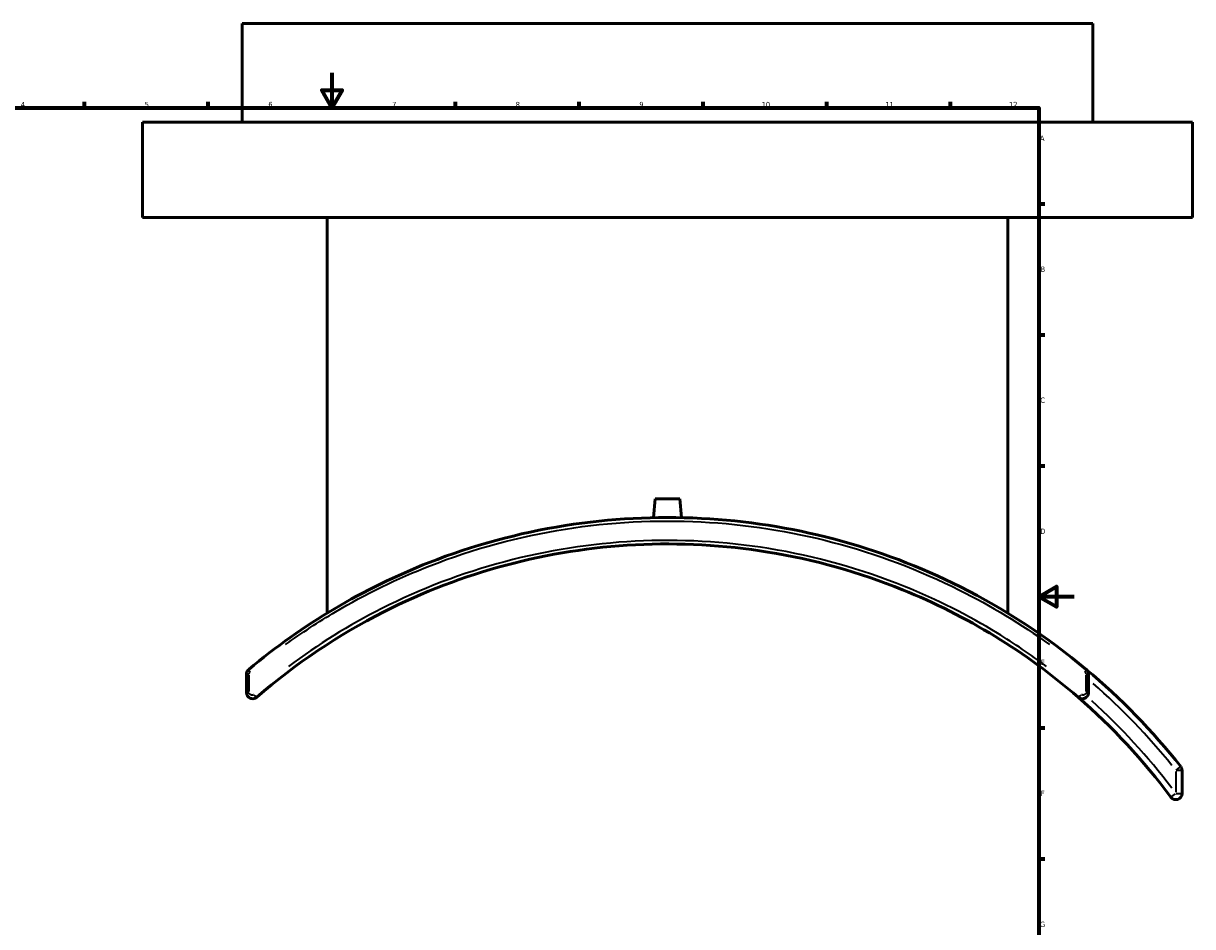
# Model space of a CAD drawing. Header units: millimetres. Extents: x -456 to 1880, y -1245 to 1617.
# Tile 10 of 12: x 246 to 908, y 110 to 622. Entities that reach past the tile are written whole.
import ezdxf

# ---------------------------------------------------------------- set-up
doc = ezdxf.new("R2010")
doc.units = ezdxf.units.MM
for name, color, linetype, lineweight in [('Border (ANSI)', 7, 'Continuous', 70), ('Visible (ANSI)', 7, 'Continuous', 50), ('Visible Narrow (ANSI)', 7, 'Continuous', 35)]:
    doc.layers.add(name, color=color, linetype=linetype, lineweight=lineweight)
doc.styles.add('Note Text (ANSI)', font='tahoma.ttf')

# ---------------------------------------------------------------- blocks, each defined once
blk = doc.blocks.new('Borders Default Border')
at = {"layer": 'Border (ANSI)'}
for p, q in [((280.33, 574), (280.33, 577.45)), ((350.42, 574), (350.42, 577.45)), ((490.58, 574), (490.58, 577.45)), ((560.67, 574), (560.67, 577.45)), ((630.75, 574), (630.75, 577.45)), ((700.83, 574), (700.83, 577.45)), ((770.92, 574), (770.92, 577.45)), ((821, 519.75), (824.45, 519.75)), ((821, 445.5), (824.45, 445.5)), ((821, 371.25), (824.45, 371.25)), ((821, 222.75), (824.45, 222.75)), ((821, 148.5), (824.45, 148.5))]:
    blk.add_line(p, q, dxfattribs=at)
at = {"layer": 'Border (ANSI)', "flags": 128}
for points in [[(420.5, 594), (420.5, 574), (414.73, 584), (426.27, 584), (420.5, 574)], [(20, 20), (20, 574), (821, 574), (821, 20), (20, 20)], [(841, 297), (821, 297), (831, 302.77), (831, 291.23), (821, 297)]]:
    blk.add_lwpolyline(points, dxfattribs=at)
at = {"layer": 'Border (ANSI)', "color": 230, "true_color": 0xff0080, "attachment_point": 7, "style": 'Note Text (ANSI)'}
for s, insert, char_height in [('4', (244.23, 574.4), 3.05), ('5', (314.48, 574.34), 3.05), ('6', (384.49, 574.34), 3.05), ('7', (454.6, 574.4), 3.05), ('8', (524.63, 574.33), 3.05), ('9', (594.7, 574.34), 3.05), ('10', (663.96, 574.34), 3.048), ('11', (734.04, 574.4), 3.048), ('12', (804.13, 574.4), 3.048), ('A', (821.63, 555.35), 3.05), ('B', (821.99, 481.1), 3.05), ('C', (821.8, 406.8), 3.05), ('D', (821.81, 332.6), 3.05), ('E', (822.05, 258.35), 3.05), ('F', (822.14, 184.1), 3.05), ('G', (821.66, 109.79), 3.05)]:
    blk.add_mtext(s, dxfattribs=dict(at, insert=insert, char_height=char_height))

msp = doc.modelspace()

# ---------------------------------------------------------------- linework, layer by layer
at = {"layer": 'Visible (ANSI)'}
for p, q in [((851.631, 621.939), (369.631, 621.939)), ((369.631, 565.939), (369.631, 621.939)), ((851.631, 565.939), (851.631, 621.939)), ((908.131, 565.939), (313.131, 565.939)), ((313.131, 511.939), (313.131, 565.939)), ((908.131, 511.939), (908.131, 565.939)), ((908.131, 511.939), (313.131, 511.939)), ((417.831, 287.736), (417.831, 511.939)), ((803.431, 287.736), (803.431, 511.939)), ((603.631, 352.539), (602.696, 341.853)), ((603.631, 352.539), (617.631, 352.539)), ((617.631, 352.539), (618.566, 341.853)), ((372.131, 253.157), (372.131, 242.783)), ((849.131, 242.783), (849.131, 253.157)), ((902.131, 185.581), (902.131, 198.589))]:
    msp.add_line(p, q, dxfattribs=at)
for centre, radius, start, end in [((610.631, -28.061), 370, 38.206891, 50.122256), ((610.631, -28.061), 355, 36.573245, 49.059252), ((898.581, 198.589), 3.55, 0, 38.206891), ((898.581, 185.581), 3.55, 216.573245, 0)]:
    msp.add_arc(centre, radius, start, end, dxfattribs=at)
for points, knots in [([(847.857, 255.882), (826.08, 274.076), (802.158, 289.797), (753.769, 314.087), (729.627, 323.228), (680.293, 336.197), (655.138, 340.126), (604.024, 342.78), (578.066, 341.404), (526.185, 333.164), (500.304, 326.104), (456.968, 309.114), (439.005, 300.328), (404.816, 280.054), (388.591, 268.57), (373.405, 255.882)], [-51.6618551, -51.6618551, -51.6618551, -51.6618551, -43.0309202, -43.0309202, -35.3060035, -35.3060035, -27.740655, -27.740655, -20.031061, -20.031061, -12.0377545, -12.0377545, -6.0188772, -6.0188772, 0, 0, 0, 0]), ([(378.007, 240.101), (399.843, 259.043), (424.037, 275.343), (471.967, 299.665), (495.2, 308.564), (543.063, 321.324), (567.685, 325.204), (617.546, 327.759), (642.782, 326.368), (693.728, 318.095), (719.371, 310.9), (761.999, 293.65), (779.53, 284.795), (812.813, 264.391), (828.566, 252.844), (843.255, 240.101)], [-51.4404267, -51.4404267, -51.4404267, -51.4404267, -42.5589916, -42.5589916, -35.035022, -35.035022, -27.5483014, -27.5483014, -19.9698353, -19.9698353, -11.9494385, -11.9494385, -5.9747193, -5.9747193, 0, 0, 0, 0]), ([(373.405, 255.882), (373.057, 255.591), (372.764, 255.232), (372.381, 254.514), (372.261, 254.174), (372.152, 253.604), (372.131, 253.381), (372.131, 253.157)], [-0.13657047, -0.13657047, -0.13657047, -0.13657047, -0.076074, -0.076074, -0.02925923, -0.02925923, 0, 0, 0, 0]), ([(849.131, 253.157), (849.131, 253.588), (849.052, 254.019), (848.766, 254.771), (848.577, 255.098), (848.198, 255.568), (848.034, 255.734), (847.857, 255.882)], [-0.13657041, -0.13657041, -0.13657041, -0.13657041, -0.08012285, -0.08012285, -0.03081648, -0.03081648, 0, 0, 0, 0]), ([(372.131, 242.783), (372.131, 242.505), (372.164, 242.227), (372.398, 241.248), (372.792, 240.599), (373.801, 239.707), (374.38, 239.422), (375.457, 239.208), (375.944, 239.21), (376.771, 239.384), (377.12, 239.516), (377.642, 239.814), (377.832, 239.949), (378.007, 240.101)], [-0.36121999, -0.36121999, -0.36121999, -0.36121999, -0.32484429, -0.32484429, -0.22906527, -0.22906527, -0.14518221, -0.14518221, -0.08065678, -0.08065678, -0.03102184, -0.03102184, 0, 0, 0, 0]), ([(843.255, 240.101), (843.533, 239.86), (843.848, 239.663), (844.84, 239.238), (845.576, 239.162), (846.848, 239.415), (847.395, 239.674), (848.201, 240.345), (848.497, 240.706), (848.881, 241.426), (849.001, 241.766), (849.11, 242.336), (849.131, 242.559), (849.131, 242.783)], [-0.36121996, -0.36121996, -0.36121996, -0.36121996, -0.31203642, -0.31203642, -0.21605612, -0.21605612, -0.13693698, -0.13693698, -0.0760761, -0.0760761, -0.02926004, -0.02926004, 0, 0, 0, 0])]:
    msp.add_open_spline(points, degree=3, knots=knots, dxfattribs=at)
at = {"layer": 'Visible Narrow (ANSI)'}
for p, q in [((372.136, 253.157), (373.505, 253.157)), ((373.631, 243.301), (373.631, 252.639)), ((847.631, 252.639), (847.631, 243.301)), ((847.758, 253.157), (849.127, 253.157)), ((372.136, 242.783), (373.505, 242.783)), ((849.127, 242.783), (847.758, 242.783)), ((898.8, 198.761), (901.362, 200.778)), ((898.581, 197.938), (898.581, 186.231)), ((902.12, 198.589), (898.86, 198.589)), ((898.86, 185.581), (902.12, 185.581)), ((895.739, 183.472), (898.358, 185.415))]:
    msp.add_line(p, q, dxfattribs=at)
for radius, start, end in [(366.45, 38.766302, 48.835691), (358.55, 37.169181, 47.896029)]:
    msp.add_arc((610.631, -28.061), radius, start, end, dxfattribs=at)
for centre, major_axis, ratio, start_param, end_param in [((374.687, 254.347), (-1.282, 1.535), 0.193951, 0.0705076, 1.3396448), ((846.575, 254.347), (1.282, 1.535), 0.193951, 4.9435405, 6.2126777), ((376.697, 241.612), (1.311, -1.511), 0.1893523, 4.6362649, 6.1965053), ((844.566, 241.612), (-1.311, -1.511), 0.1893523, 0.08668, 1.6469204)]:
    msp.add_ellipse(centre, major_axis=major_axis, ratio=ratio, start_param=start_param, end_param=end_param, dxfattribs=at)
for points, knots in [([(394.235, 269.922), (403.365, 276.524), (412.808, 282.716), (439.572, 298.553), (457.475, 307.292), (500.669, 324.189), (526.463, 331.211), (578.174, 339.407), (604.046, 340.776), (654.991, 338.135), (680.063, 334.228), (729.234, 321.329), (753.297, 312.237), (793.909, 291.894), (810.953, 281.543), (827.026, 269.922)], [2.5830928, 2.5830928, 2.5830928, 2.5830928, 6.0188772, 6.0188772, 12.0377545, 12.0377545, 20.031061, 20.031061, 27.740655, 27.740655, 35.3060035, 35.3060035, 43.0309202, 43.0309202, 49.0787623, 49.0787623, 49.0787623, 49.0787623]), ([(825.361, 257.481), (816.423, 264.173), (807.163, 270.455), (780.84, 286.558), (763.174, 295.462), (720.215, 312.81), (694.373, 320.045), (643.032, 328.365), (617.6, 329.763), (567.351, 327.194), (542.539, 323.292), (494.304, 310.461), (470.891, 301.512), (430.162, 280.887), (412.477, 269.89), (395.903, 257.481)], [2.5720213, 2.5720213, 2.5720213, 2.5720213, 5.9747193, 5.9747193, 11.9494385, 11.9494385, 19.9698353, 19.9698353, 27.5483014, 27.5483014, 35.035022, 35.035022, 42.5589916, 42.5589916, 48.8684054, 48.8684054, 48.8684054, 48.8684054]), ([(373.633, 253.226), (373.636, 253.3), (373.645, 253.375), (373.688, 253.601), (373.741, 253.75), (373.897, 254.043), (374.008, 254.184), (374.138, 254.303)], [0.00682852, 0.00682852, 0.00682852, 0.00682852, 0.02925923, 0.02925923, 0.076074, 0.076074, 0.12974194, 0.12974194, 0.12974194, 0.12974194]), ([(847.125, 254.303), (847.183, 254.25), (847.237, 254.193), (847.389, 254.005), (847.471, 253.862), (847.588, 253.555), (847.622, 253.391), (847.63, 253.226)], [0.00682852, 0.00682852, 0.00682852, 0.00682852, 0.03081648, 0.03081648, 0.08012285, 0.08012285, 0.12974189, 0.12974189, 0.12974189, 0.12974189]), ([(376.062, 241.504), (376.027, 241.48), (375.991, 241.457), (375.814, 241.357), (375.661, 241.299), (375.299, 241.223), (375.086, 241.222), (374.615, 241.315), (374.362, 241.44), (373.92, 241.829), (373.748, 242.113), (373.659, 242.482), (373.649, 242.542), (373.642, 242.603)], [0.018061, 0.018061, 0.018061, 0.018061, 0.03102184, 0.03102184, 0.08065678, 0.08065678, 0.14518221, 0.14518221, 0.22906527, 0.22906527, 0.32484429, 0.32484429, 0.34315899, 0.34315899, 0.34315899, 0.34315899]), ([(847.621, 242.603), (847.616, 242.566), (847.611, 242.529), (847.574, 242.339), (847.522, 242.191), (847.354, 241.876), (847.225, 241.718), (846.872, 241.426), (846.632, 241.312), (846.076, 241.202), (845.754, 241.235), (845.374, 241.398), (845.285, 241.446), (845.201, 241.504)], [0.018061, 0.018061, 0.018061, 0.018061, 0.02926004, 0.02926004, 0.0760761, 0.0760761, 0.13693698, 0.13693698, 0.21605612, 0.21605612, 0.31203642, 0.31203642, 0.34315896, 0.34315896, 0.34315896, 0.34315896])]:
    msp.add_open_spline(points, degree=3, knots=knots, dxfattribs=at)

# ---------------------------------------------------------------- block references
msp.add_blockref('Borders Default Border', (0, 0))

doc.saveas('drawing.dxf')
